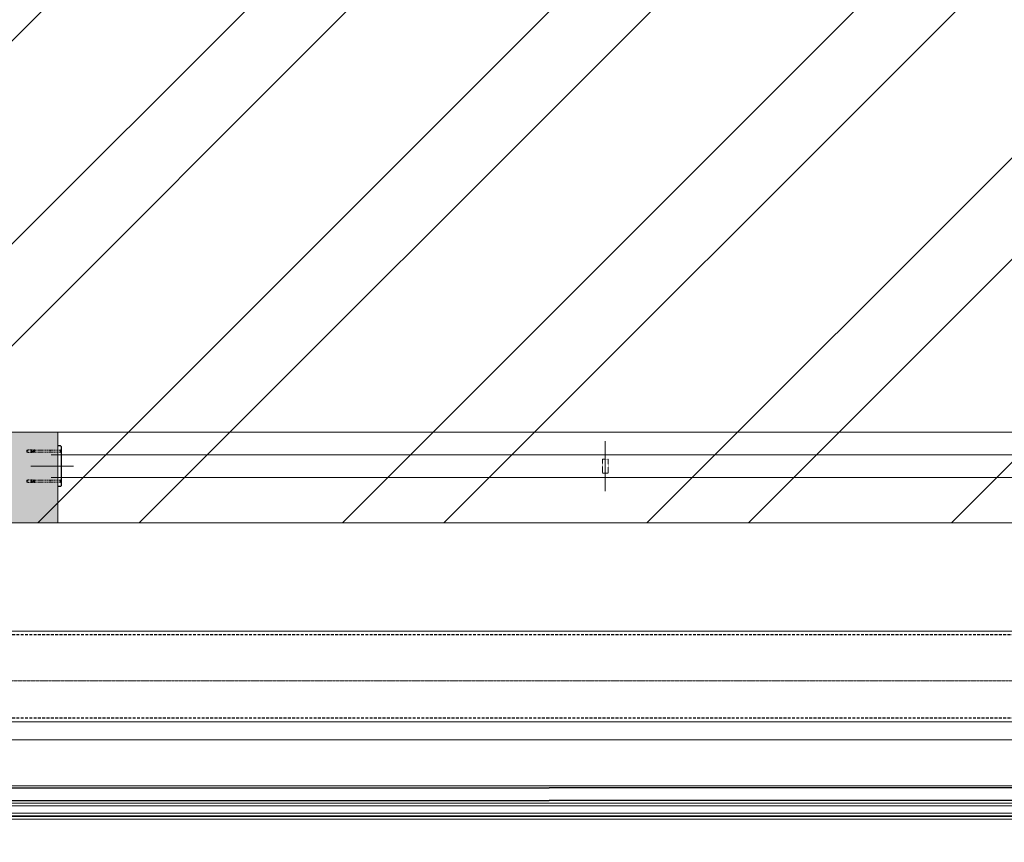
# Model space of a CAD drawing. Header units: inches. Extents: x -647532 to 3008597, y -136987 to 2557681.
# Tile 52 of 153: x 46466 to 48643, y 36206 to 38025. Entities that reach past the tile are written whole.
import ezdxf
from ezdxf import colors
from ezdxf.entities.mleader import LeaderData, LeaderLine
from ezdxf.enums import TextEntityAlignment as Align
from ezdxf.math import Vec2, Vec3

# ---------------------------------------------------------------- set-up
doc = ezdxf.new("R2010")
doc.units = ezdxf.units.IN
doc.header["$MEASUREMENT"] = 0
for name, pattern in [('BIAL-IT1I-KGD-001-IN-DWG-141 LEVEL 2 - OVERALL FIRE EXIT PLAN$0$DASHED2', [0.375, 0.25, -0.125]), ('BIAL-IT1I-KGD-001-IN-DWG-141 LEVEL 2 - OVERALL FIRE EXIT PLAN$0$HIDDEN', [9.525, 6.35, -3.175]), ('CENTER', [2, 1.25, -0.25, 0.25, -0.25]), ('DASHED2', [0.375, 0.25, -0.125])]:
    doc.linetypes.add(name, pattern=pattern)
for name, color, linetype, lineweight in [('ANNO-GRID', 8, 'DASHED2', 5), ('ELE', 8, 'Continuous', 5), ('FURN', 8, 'Continuous', 5), ('FURN-HATCH', 8, 'Continuous', 5), ('HAT', 8, 'Continuous', 5), ('YD-EXISTING WALL', 8, 'Continuous', 5), ('YD-EXTERNAL 1', 8, 'Continuous', 5), ('YD-SHAFT', 8, 'Continuous', 5), ('YD-STAIR', 8, 'Continuous', 5)]:
    doc.layers.add(name, color=color, linetype=linetype, lineweight=lineweight)
doc.layers.add('ARCH', color=8, linetype='Continuous')
doc.styles.add('ARIAL', font='arial.ttf')
doc.styles.get("Standard").update_dxf_attribs({"font": 'arial.ttf'})

# ---------------------------------------------------------------- blocks, each defined once
blk = doc.blocks.new('BIAL-IT1I-KGD-001-IN-DWG-141 LEVEL 2 - OVERALL FIRE EXIT PLAN$0$A$C258E6B3D')
for p, q in [((12725.5, 4808.4), (12725.5, 2476.4)), ((12731.5, 2476.4), (12731.5, 4808.4)), ((12747.5, 4808.4), (12747.5, 2476.4)), ((12753.5, 2476.4), (12753.5, 4808.4)), ((12755, 4808.4), (12755, 2476.4)), ((12761, 2476.4), (12761, 4808.4)), ((12585.5, 4784.9), (12585.5, 2476.4)), ((12687.5, 4784.9), (12687.5, 2476.4)), ((12345.5, 4723.4), (12345.5, 2476.4)), ((12545.5, 2476.4), (12545.5, 4723.4)), ((12345.5, 2476.4), (12345.5, 694.2)), ((12545.5, 494.2), (12545.5, 2476.4)), ((12585.5, 167.9), (12585.5, 2476.4)), ((12687.5, 2476.4), (12687.5, 276)), ((12725.5, 191.3), (12725.5, 2476.4)), ((12731.5, 2476.4), (12731.5, 191.3)), ((12747.5, 172.5), (12747.5, 2476.4)), ((12753.5, 2476.4), (12753.5, 172.5)), ((12755, 172.5), (12755, 2476.4)), ((12761, 2476.4), (12761, 172.5))]:
    blk.add_line(p, q)
at = {"lineweight": -3, "ltscale": 1000}
for p, q in [((12691.5, 4784.4), (12691.5, 2476.4)), ((12719.5, 4784.4), (12719.5, 2476.4)), ((12691.5, 276), (12691.5, 2476.4)), ((12719.5, 244.9), (12719.5, 2476.4))]:
    blk.add_line(p, q, dxfattribs=at)
at = {"linetype": 'BIAL-IT1I-KGD-001-IN-DWG-141 LEVEL 2 - OVERALL FIRE EXIT PLAN$0$HIDDEN', "lineweight": -3}
for p, q in [((12353.5, 4734.4), (12353.5, 2476.4)), ((12537.5, 4734.4), (12537.5, 2476.4)), ((12353.5, 2476.4), (12353.5, 686.2)), ((12537.5, 2476.4), (12537.5, 502.2))]:
    blk.add_line(p, q, dxfattribs=at)
blk = doc.blocks.new('BIAL-IT1I-KGD-001-IN-DWG-141 LEVEL 2 - OVERALL FIRE EXIT PLAN$0$CSK-1')
for p, q in [((0, 12), (6, 6)), ((0, 12), (0, -12)), ((4.4, 4.8), (0, 4.8)), ((4.4, 2.4), (0, 2.4)), ((4.4, 4.8), (4.4, -4.8)), ((4.4, 4.8), (7.2, 0)), ((4.4, -4.8), (7.2, 0)), ((6, 6), (6, -6)), ((4.4, -2.4), (0, -2.4)), ((4.4, -4.8), (0, -4.8)), ((0, -12), (6, -6))]:
    blk.add_line(p, q)
at = {"linetype": 'BIAL-IT1I-KGD-001-IN-DWG-141 LEVEL 2 - OVERALL FIRE EXIT PLAN$0$HIDDEN'}
for p, q in [((147.5, 6), (6, 6)), ((62.6, 6), (62.6, -6)), ((147.5, 5.1), (62.6, 5.1)), ((169.9, 8), (147.5, 6.4)), ((147.5, 6.4), (147.5, -2.4)), ((151, -0.4), (151, 1.7)), ((152.1, -2.3), (152.1, 0)), ((153.3, 4), (155.8, 4)), ((154.4, 2.3), (155, 2.3)), ((157.2, 0.7), (158.4, -3)), ((157.9, 2.5), (159.5, -1.8)), ((164.9, -1.1), (165.1, 1.8)), ((165.8, -2.3), (165.8, 0.1)), ((167.4, 4), (169.9, 4)), ((168, 2.4), (169.9, 2.4)), ((169.9, 4), (169.9, 8)), ((169.9, 6.2), (186.4, 7.8)), ((169.9, -8), (169.9, 2.4)), ((186.4, 7.8), (186.4, -7.8)), ((190.7, 6), (186.4, 6)), ((191.6, 5.1), (186.4, 5.1)), ((191.6, 5.1), (190.7, 6)), ((190.7, -6), (190.7, 6)), ((191.6, -5.1), (191.6, 5.1)), ((147.5, -6), (6, -6)), ((147.5, -5.1), (62.6, -5.1)), ((147.5, -4.6), (149.8, -4.6)), ((147.5, -4.6), (147.5, -6.4)), ((169.9, -8), (147.5, -6.4)), ((160.6, -4.6), (163.5, -4.6)), ((161.7, -3.2), (162.6, -3.2)), ((169.9, -6.2), (186.4, -7.8)), ((191.6, -5.1), (186.4, -5.1)), ((190.7, -6), (186.4, -6)), ((191.6, -5.1), (190.7, -6))]:
    blk.add_line(p, q, dxfattribs=at)
for points in [[(153.3, 4, 0), (153.3, 4, 0), (153.3, 4, 0), (153.2, 4, 0), (153.2, 4, 0), (153.2, 4, 0), (153.1, 4, 0), (153.1, 4, 0), (153.1, 4, 0), (153.1, 4, 0), (153, 4, 0), (153, 4, 0), (153, 4, 0), (153, 4, 0), (152.9, 4, 0), (152.9, 4, 0), (152.9, 3.9, 0), (152.8, 3.9, 0), (152.8, 3.9, 0), (152.8, 3.9, 0), (152.8, 3.9, 0), (152.7, 3.9, 0), (152.7, 3.9, 0), (152.7, 3.9, 0), (152.7, 3.9, 0), (152.6, 3.9, 0), (152.6, 3.9, 0), (152.6, 3.9, 0), (152.5, 3.9, 0), (152.5, 3.9, 0), (152.5, 3.8, 0), (152.5, 3.8, 0), (152.4, 3.8, 0), (152.4, 3.8, 0), (152.4, 3.8, 0), (152.4, 3.8, 0), (152.3, 3.8, 0), (152.3, 3.8, 0), (152.3, 3.8, 0), (152.3, 3.7, 0), (152.2, 3.7, 0), (152.2, 3.7, 0), (152.2, 3.7, 0), (152.2, 3.7, 0), (152.1, 3.7, 0), (152.1, 3.7, 0), (152.1, 3.6, 0), (152.1, 3.6, 0), (152, 3.6, 0), (152, 3.6, 0), (152, 3.6, 0), (152, 3.6, 0), (152, 3.5, 0), (151.9, 3.5, 0), (151.9, 3.5, 0), (151.9, 3.5, 0), (151.9, 3.5, 0), (151.8, 3.5, 0), (151.8, 3.4, 0), (151.8, 3.4, 0), (151.8, 3.4, 0), (151.8, 3.4, 0), (151.7, 3.4, 0), (151.7, 3.3, 0), (151.7, 3.3, 0), (151.7, 3.3, 0), (151.7, 3.3, 0), (151.6, 3.3, 0), (151.6, 3.2, 0), (151.6, 3.2, 0), (151.6, 3.2, 0), (151.6, 3.2, 0), (151.5, 3.2, 0), (151.5, 3.1, 0), (151.5, 3.1, 0), (151.5, 3.1, 0), (151.5, 3.1, 0), (151.5, 3, 0), (151.4, 3, 0), (151.4, 3, 0), (151.4, 3, 0), (151.4, 3, 0), (151.4, 2.9, 0), (151.4, 2.9, 0), (151.4, 2.9, 0), (151.3, 2.9, 0), (151.3, 2.8, 0), (151.3, 2.8, 0), (151.3, 2.8, 0), (151.3, 2.8, 0), (151.3, 2.7, 0), (151.3, 2.7, 0), (151.2, 2.7, 0), (151.2, 2.7, 0), (151.2, 2.6, 0), (151.2, 2.6, 0), (151.2, 2.6, 0), (151.2, 2.6, 0), (151.2, 2.5, 0), (151.2, 2.5, 0), (151.2, 2.5, 0), (151.2, 2.5, 0), (151.1, 2.4, 0), (151.1, 2.4, 0), (151.1, 2.4, 0), (151.1, 2.3, 0), (151.1, 2.3, 0), (151.1, 2.3, 0), (151.1, 2.3, 0), (151.1, 2.2, 0), (151.1, 2.2, 0), (151.1, 2.2, 0), (151.1, 2.2, 0), (151.1, 2.1, 0), (151.1, 2.1, 0), (151.1, 2.1, 0), (151.1, 2, 0), (151, 2, 0), (151, 2, 0), (151, 2, 0), (151, 1.9, 0), (151, 1.9, 0), (151, 1.9, 0), (151, 1.8, 0), (151, 1.8, 0), (151, 1.8, 0), (151, 1.8, 0), (151, 1.7, 0), (151, 1.7, 0)], [(154.4, 2.3, 0), (154.4, 2.3, 0), (154.3, 2.3, 0), (154.3, 2.3, 0), (154.3, 2.3, 0), (154.3, 2.3, 0), (154.2, 2.3, 0), (154.2, 2.3, 0), (154.2, 2.3, 0), (154.1, 2.3, 0), (154.1, 2.3, 0), (154.1, 2.3, 0), (154.1, 2.3, 0), (154, 2.3, 0), (154, 2.3, 0), (154, 2.2, 0), (153.9, 2.2, 0), (153.9, 2.2, 0), (153.9, 2.2, 0), (153.9, 2.2, 0), (153.8, 2.2, 0), (153.8, 2.2, 0), (153.8, 2.2, 0), (153.8, 2.2, 0), (153.7, 2.2, 0), (153.7, 2.2, 0), (153.7, 2.2, 0), (153.6, 2.2, 0), (153.6, 2.2, 0), (153.6, 2.1, 0), (153.6, 2.1, 0), (153.5, 2.1, 0), (153.5, 2.1, 0), (153.5, 2.1, 0), (153.5, 2.1, 0), (153.4, 2.1, 0), (153.4, 2.1, 0), (153.4, 2.1, 0), (153.4, 2, 0), (153.3, 2, 0), (153.3, 2, 0), (153.3, 2, 0), (153.3, 2, 0), (153.2, 2, 0), (153.2, 2, 0), (153.2, 1.9, 0), (153.2, 1.9, 0), (153.1, 1.9, 0), (153.1, 1.9, 0), (153.1, 1.9, 0), (153.1, 1.9, 0), (153.1, 1.9, 0), (153, 1.8, 0), (153, 1.8, 0), (153, 1.8, 0), (153, 1.8, 0), (152.9, 1.8, 0), (152.9, 1.7, 0), (152.9, 1.7, 0), (152.9, 1.7, 0), (152.9, 1.7, 0), (152.8, 1.7, 0), (152.8, 1.7, 0), (152.8, 1.6, 0), (152.8, 1.6, 0), (152.8, 1.6, 0), (152.7, 1.6, 0), (152.7, 1.6, 0), (152.7, 1.5, 0), (152.7, 1.5, 0), (152.7, 1.5, 0), (152.6, 1.5, 0), (152.6, 1.5, 0), (152.6, 1.4, 0), (152.6, 1.4, 0), (152.6, 1.4, 0), (152.6, 1.4, 0), (152.5, 1.3, 0), (152.5, 1.3, 0), (152.5, 1.3, 0), (152.5, 1.3, 0), (152.5, 1.2, 0), (152.5, 1.2, 0), (152.4, 1.2, 0), (152.4, 1.2, 0), (152.4, 1.2, 0), (152.4, 1.1, 0), (152.4, 1.1, 0), (152.4, 1.1, 0), (152.4, 1.1, 0), (152.3, 1, 0), (152.3, 1, 0), (152.3, 1, 0), (152.3, 1, 0), (152.3, 0.9, 0), (152.3, 0.9, 0), (152.3, 0.9, 0), (152.3, 0.8, 0), (152.3, 0.8, 0), (152.2, 0.8, 0), (152.2, 0.8, 0), (152.2, 0.7, 0), (152.2, 0.7, 0), (152.2, 0.7, 0), (152.2, 0.7, 0), (152.2, 0.6, 0), (152.2, 0.6, 0), (152.2, 0.6, 0), (152.2, 0.6, 0), (152.2, 0.5, 0), (152.2, 0.5, 0), (152.2, 0.5, 0), (152.1, 0.4, 0), (152.1, 0.4, 0), (152.1, 0.4, 0), (152.1, 0.4, 0), (152.1, 0.3, 0), (152.1, 0.3, 0), (152.1, 0.3, 0), (152.1, 0.3, 0), (152.1, 0.2, 0), (152.1, 0.2, 0), (152.1, 0.2, 0), (152.1, 0.1, 0), (152.1, 0.1, 0), (152.1, 0.1, 0), (152.1, 0.1, 0), (152.1, 0, 0), (152.1, 0, 0)], [(157.2, 0.7, 0), (157.2, 0.7, 0), (157.2, 0.8, 0), (157.2, 0.8, 0), (157.2, 0.8, 0), (157.2, 0.8, 0), (157.2, 0.8, 0), (157.1, 0.9, 0), (157.1, 0.9, 0), (157.1, 0.9, 0), (157.1, 0.9, 0), (157.1, 1, 0), (157.1, 1, 0), (157.1, 1, 0), (157.1, 1, 0), (157.1, 1, 0), (157.1, 1.1, 0), (157, 1.1, 0), (157, 1.1, 0), (157, 1.1, 0), (157, 1.1, 0), (157, 1.1, 0), (157, 1.2, 0), (157, 1.2, 0), (157, 1.2, 0), (157, 1.2, 0), (156.9, 1.2, 0), (156.9, 1.3, 0), (156.9, 1.3, 0), (156.9, 1.3, 0), (156.9, 1.3, 0), (156.9, 1.3, 0), (156.9, 1.4, 0), (156.9, 1.4, 0), (156.8, 1.4, 0), (156.8, 1.4, 0), (156.8, 1.4, 0), (156.8, 1.4, 0), (156.8, 1.5, 0), (156.8, 1.5, 0), (156.8, 1.5, 0), (156.7, 1.5, 0), (156.7, 1.5, 0), (156.7, 1.5, 0), (156.7, 1.6, 0), (156.7, 1.6, 0), (156.7, 1.6, 0), (156.7, 1.6, 0), (156.6, 1.6, 0), (156.6, 1.6, 0), (156.6, 1.7, 0), (156.6, 1.7, 0), (156.6, 1.7, 0), (156.6, 1.7, 0), (156.5, 1.7, 0), (156.5, 1.7, 0), (156.5, 1.7, 0), (156.5, 1.8, 0), (156.5, 1.8, 0), (156.5, 1.8, 0), (156.4, 1.8, 0), (156.4, 1.8, 0), (156.4, 1.8, 0), (156.4, 1.8, 0), (156.4, 1.9, 0), (156.3, 1.9, 0), (156.3, 1.9, 0), (156.3, 1.9, 0), (156.3, 1.9, 0), (156.3, 1.9, 0), (156.3, 1.9, 0), (156.2, 1.9, 0), (156.2, 2, 0), (156.2, 2, 0), (156.2, 2, 0), (156.2, 2, 0), (156.1, 2, 0), (156.1, 2, 0), (156.1, 2, 0), (156.1, 2, 0), (156.1, 2, 0), (156, 2, 0), (156, 2.1, 0), (156, 2.1, 0), (156, 2.1, 0), (156, 2.1, 0), (155.9, 2.1, 0), (155.9, 2.1, 0), (155.9, 2.1, 0), (155.9, 2.1, 0), (155.9, 2.1, 0), (155.8, 2.1, 0), (155.8, 2.1, 0), (155.8, 2.2, 0), (155.8, 2.2, 0), (155.8, 2.2, 0), (155.7, 2.2, 0), (155.7, 2.2, 0), (155.7, 2.2, 0), (155.7, 2.2, 0), (155.6, 2.2, 0), (155.6, 2.2, 0), (155.6, 2.2, 0), (155.6, 2.2, 0), (155.6, 2.2, 0), (155.5, 2.2, 0), (155.5, 2.2, 0), (155.5, 2.2, 0), (155.5, 2.2, 0), (155.5, 2.2, 0), (155.4, 2.3, 0), (155.4, 2.3, 0), (155.4, 2.3, 0), (155.4, 2.3, 0), (155.3, 2.3, 0), (155.3, 2.3, 0), (155.3, 2.3, 0), (155.3, 2.3, 0), (155.3, 2.3, 0), (155.2, 2.3, 0), (155.2, 2.3, 0), (155.2, 2.3, 0), (155.2, 2.3, 0), (155.1, 2.3, 0), (155.1, 2.3, 0), (155.1, 2.3, 0), (155.1, 2.3, 0), (155.1, 2.3, 0), (155, 2.3, 0)], [(157.9, 2.5, 0), (157.9, 2.5, 0), (157.9, 2.6, 0), (157.9, 2.6, 0), (157.9, 2.6, 0), (157.9, 2.6, 0), (157.9, 2.6, 0), (157.8, 2.7, 0), (157.8, 2.7, 0), (157.8, 2.7, 0), (157.8, 2.7, 0), (157.8, 2.7, 0), (157.8, 2.8, 0), (157.8, 2.8, 0), (157.8, 2.8, 0), (157.8, 2.8, 0), (157.8, 2.8, 0), (157.7, 2.9, 0), (157.7, 2.9, 0), (157.7, 2.9, 0), (157.7, 2.9, 0), (157.7, 2.9, 0), (157.7, 2.9, 0), (157.7, 3, 0), (157.7, 3, 0), (157.7, 3, 0), (157.6, 3, 0), (157.6, 3, 0), (157.6, 3.1, 0), (157.6, 3.1, 0), (157.6, 3.1, 0), (157.6, 3.1, 0), (157.6, 3.1, 0), (157.6, 3.1, 0), (157.5, 3.2, 0), (157.5, 3.2, 0), (157.5, 3.2, 0), (157.5, 3.2, 0), (157.5, 3.2, 0), (157.5, 3.2, 0), (157.5, 3.3, 0), (157.4, 3.3, 0), (157.4, 3.3, 0), (157.4, 3.3, 0), (157.4, 3.3, 0), (157.4, 3.3, 0), (157.4, 3.3, 0), (157.3, 3.4, 0), (157.3, 3.4, 0), (157.3, 3.4, 0), (157.3, 3.4, 0), (157.3, 3.4, 0), (157.3, 3.4, 0), (157.3, 3.4, 0), (157.2, 3.5, 0), (157.2, 3.5, 0), (157.2, 3.5, 0), (157.2, 3.5, 0), (157.2, 3.5, 0), (157.2, 3.5, 0), (157.1, 3.5, 0), (157.1, 3.6, 0), (157.1, 3.6, 0), (157.1, 3.6, 0), (157.1, 3.6, 0), (157, 3.6, 0), (157, 3.6, 0), (157, 3.6, 0), (157, 3.6, 0), (157, 3.7, 0), (157, 3.7, 0), (156.9, 3.7, 0), (156.9, 3.7, 0), (156.9, 3.7, 0), (156.9, 3.7, 0), (156.9, 3.7, 0), (156.8, 3.7, 0), (156.8, 3.7, 0), (156.8, 3.7, 0), (156.8, 3.8, 0), (156.8, 3.8, 0), (156.7, 3.8, 0), (156.7, 3.8, 0), (156.7, 3.8, 0), (156.7, 3.8, 0), (156.7, 3.8, 0), (156.6, 3.8, 0), (156.6, 3.8, 0), (156.6, 3.8, 0), (156.6, 3.8, 0), (156.6, 3.8, 0), (156.5, 3.9, 0), (156.5, 3.9, 0), (156.5, 3.9, 0), (156.5, 3.9, 0), (156.5, 3.9, 0), (156.4, 3.9, 0), (156.4, 3.9, 0), (156.4, 3.9, 0), (156.4, 3.9, 0), (156.4, 3.9, 0), (156.3, 3.9, 0), (156.3, 3.9, 0), (156.3, 3.9, 0), (156.3, 3.9, 0), (156.3, 3.9, 0), (156.2, 3.9, 0), (156.2, 3.9, 0), (156.2, 4, 0), (156.2, 4, 0), (156.2, 4, 0), (156.1, 4, 0), (156.1, 4, 0), (156.1, 4, 0), (156.1, 4, 0), (156, 4, 0), (156, 4, 0), (156, 4, 0), (156, 4, 0), (156, 4, 0), (155.9, 4, 0), (155.9, 4, 0), (155.9, 4, 0), (155.9, 4, 0), (155.9, 4, 0), (155.8, 4, 0), (155.8, 4, 0), (155.8, 4, 0), (155.8, 4, 0)], [(167.4, 4, 0), (167.3, 4, 0), (167.3, 4, 0), (167.3, 4, 0), (167.3, 4, 0), (167.2, 4, 0), (167.2, 4, 0), (167.2, 4, 0), (167.2, 4, 0), (167.1, 4, 0), (167.1, 4, 0), (167.1, 4, 0), (167, 4, 0), (167, 4, 0), (167, 4, 0), (167, 4, 0), (166.9, 4, 0), (166.9, 3.9, 0), (166.9, 3.9, 0), (166.9, 3.9, 0), (166.8, 3.9, 0), (166.8, 3.9, 0), (166.8, 3.9, 0), (166.8, 3.9, 0), (166.7, 3.9, 0), (166.7, 3.9, 0), (166.7, 3.9, 0), (166.6, 3.9, 0), (166.6, 3.9, 0), (166.6, 3.9, 0), (166.6, 3.9, 0), (166.5, 3.8, 0), (166.5, 3.8, 0), (166.5, 3.8, 0), (166.5, 3.8, 0), (166.4, 3.8, 0), (166.4, 3.8, 0), (166.4, 3.8, 0), (166.4, 3.8, 0), (166.3, 3.8, 0), (166.3, 3.7, 0), (166.3, 3.7, 0), (166.3, 3.7, 0), (166.2, 3.7, 0), (166.2, 3.7, 0), (166.2, 3.7, 0), (166.2, 3.7, 0), (166.2, 3.6, 0), (166.1, 3.6, 0), (166.1, 3.6, 0), (166.1, 3.6, 0), (166.1, 3.6, 0), (166, 3.6, 0), (166, 3.6, 0), (166, 3.5, 0), (166, 3.5, 0), (166, 3.5, 0), (165.9, 3.5, 0), (165.9, 3.5, 0), (165.9, 3.5, 0), (165.9, 3.4, 0), (165.9, 3.4, 0), (165.8, 3.4, 0), (165.8, 3.4, 0), (165.8, 3.4, 0), (165.8, 3.3, 0), (165.8, 3.3, 0), (165.7, 3.3, 0), (165.7, 3.3, 0), (165.7, 3.3, 0), (165.7, 3.3, 0), (165.7, 3.2, 0), (165.6, 3.2, 0), (165.6, 3.2, 0), (165.6, 3.2, 0), (165.6, 3.1, 0), (165.6, 3.1, 0), (165.6, 3.1, 0), (165.5, 3.1, 0), (165.5, 3.1, 0), (165.5, 3, 0), (165.5, 3, 0), (165.5, 3, 0), (165.5, 3, 0), (165.4, 3, 0), (165.4, 2.9, 0), (165.4, 2.9, 0), (165.4, 2.9, 0), (165.4, 2.9, 0), (165.4, 2.8, 0), (165.4, 2.8, 0), (165.4, 2.8, 0), (165.3, 2.8, 0), (165.3, 2.7, 0), (165.3, 2.7, 0), (165.3, 2.7, 0), (165.3, 2.7, 0), (165.3, 2.6, 0), (165.3, 2.6, 0), (165.3, 2.6, 0), (165.2, 2.6, 0), (165.2, 2.5, 0), (165.2, 2.5, 0), (165.2, 2.5, 0), (165.2, 2.5, 0), (165.2, 2.4, 0), (165.2, 2.4, 0), (165.2, 2.4, 0), (165.2, 2.4, 0), (165.2, 2.3, 0), (165.2, 2.3, 0), (165.2, 2.3, 0), (165.1, 2.3, 0), (165.1, 2.2, 0), (165.1, 2.2, 0), (165.1, 2.2, 0), (165.1, 2.2, 0), (165.1, 2.1, 0), (165.1, 2.1, 0), (165.1, 2.1, 0), (165.1, 2, 0), (165.1, 2, 0), (165.1, 2, 0), (165.1, 2, 0), (165.1, 1.9, 0), (165.1, 1.9, 0), (165.1, 1.9, 0), (165.1, 1.9, 0), (165.1, 1.8, 0)], [(168, 2.4, 0), (168, 2.4, 0), (168, 2.4, 0), (167.9, 2.4, 0), (167.9, 2.4, 0), (167.9, 2.4, 0), (167.9, 2.4, 0), (167.8, 2.4, 0), (167.8, 2.4, 0), (167.8, 2.3, 0), (167.7, 2.3, 0), (167.7, 2.3, 0), (167.7, 2.3, 0), (167.7, 2.3, 0), (167.6, 2.3, 0), (167.6, 2.3, 0), (167.6, 2.3, 0), (167.6, 2.3, 0), (167.5, 2.3, 0), (167.5, 2.3, 0), (167.5, 2.3, 0), (167.5, 2.3, 0), (167.4, 2.3, 0), (167.4, 2.3, 0), (167.4, 2.3, 0), (167.4, 2.2, 0), (167.3, 2.2, 0), (167.3, 2.2, 0), (167.3, 2.2, 0), (167.2, 2.2, 0), (167.2, 2.2, 0), (167.2, 2.2, 0), (167.2, 2.2, 0), (167.1, 2.2, 0), (167.1, 2.1, 0), (167.1, 2.1, 0), (167.1, 2.1, 0), (167, 2.1, 0), (167, 2.1, 0), (167, 2.1, 0), (167, 2.1, 0), (167, 2.1, 0), (166.9, 2, 0), (166.9, 2, 0), (166.9, 2, 0), (166.9, 2, 0), (166.8, 2, 0), (166.8, 2, 0), (166.8, 2, 0), (166.8, 1.9, 0), (166.7, 1.9, 0), (166.7, 1.9, 0), (166.7, 1.9, 0), (166.7, 1.9, 0), (166.7, 1.9, 0), (166.6, 1.8, 0), (166.6, 1.8, 0), (166.6, 1.8, 0), (166.6, 1.8, 0), (166.6, 1.8, 0), (166.5, 1.7, 0), (166.5, 1.7, 0), (166.5, 1.7, 0), (166.5, 1.7, 0), (166.5, 1.7, 0), (166.4, 1.7, 0), (166.4, 1.6, 0), (166.4, 1.6, 0), (166.4, 1.6, 0), (166.4, 1.6, 0), (166.4, 1.5, 0), (166.3, 1.5, 0), (166.3, 1.5, 0), (166.3, 1.5, 0), (166.3, 1.5, 0), (166.3, 1.4, 0), (166.2, 1.4, 0), (166.2, 1.4, 0), (166.2, 1.4, 0), (166.2, 1.4, 0), (166.2, 1.3, 0), (166.2, 1.3, 0), (166.2, 1.3, 0), (166.1, 1.3, 0), (166.1, 1.2, 0), (166.1, 1.2, 0), (166.1, 1.2, 0), (166.1, 1.2, 0), (166.1, 1.1, 0), (166.1, 1.1, 0), (166.1, 1.1, 0), (166, 1.1, 0), (166, 1, 0), (166, 1, 0), (166, 1, 0), (166, 1, 0), (166, 0.9, 0), (166, 0.9, 0), (166, 0.9, 0), (166, 0.9, 0), (165.9, 0.8, 0), (165.9, 0.8, 0), (165.9, 0.8, 0), (165.9, 0.8, 0), (165.9, 0.7, 0), (165.9, 0.7, 0), (165.9, 0.7, 0), (165.9, 0.7, 0), (165.9, 0.6, 0), (165.9, 0.6, 0), (165.9, 0.6, 0), (165.9, 0.5, 0), (165.9, 0.5, 0), (165.9, 0.5, 0), (165.9, 0.5, 0), (165.8, 0.4, 0), (165.8, 0.4, 0), (165.8, 0.4, 0), (165.8, 0.4, 0), (165.8, 0.3, 0), (165.8, 0.3, 0), (165.8, 0.3, 0), (165.8, 0.2, 0), (165.8, 0.2, 0), (165.8, 0.2, 0), (165.8, 0.2, 0), (165.8, 0.1, 0), (165.8, 0.1, 0), (165.8, 0.1, 0)], [(147.5, -2.4, 0), (147.6, -2.4, 0), (147.6, -2.4, 0), (147.6, -2.4, 0), (147.7, -2.5, 0), (147.7, -2.5, 0), (147.7, -2.5, 0), (147.8, -2.5, 0), (147.8, -2.5, 0), (147.8, -2.5, 0), (147.9, -2.6, 0), (147.9, -2.6, 0), (147.9, -2.6, 0), (148, -2.6, 0), (148, -2.6, 0), (148, -2.6, 0), (148.1, -2.6, 0), (148.1, -2.6, 0), (148.2, -2.7, 0), (148.2, -2.7, 0), (148.2, -2.7, 0), (148.3, -2.7, 0), (148.3, -2.7, 0), (148.3, -2.7, 0), (148.4, -2.7, 0), (148.4, -2.7, 0), (148.5, -2.7, 0), (148.5, -2.7, 0), (148.5, -2.7, 0), (148.6, -2.7, 0), (148.6, -2.7, 0), (148.6, -2.7, 0), (148.7, -2.7, 0), (148.7, -2.7, 0), (148.8, -2.7, 0), (148.8, -2.7, 0), (148.8, -2.7, 0), (148.9, -2.7, 0), (148.9, -2.7, 0), (148.9, -2.7, 0), (149, -2.7, 0), (149, -2.7, 0), (149.1, -2.7, 0), (149.1, -2.7, 0), (149.1, -2.7, 0), (149.2, -2.7, 0), (149.2, -2.7, 0), (149.2, -2.7, 0), (149.3, -2.7, 0), (149.3, -2.7, 0), (149.4, -2.6, 0), (149.4, -2.6, 0), (149.4, -2.6, 0), (149.5, -2.6, 0), (149.5, -2.6, 0), (149.5, -2.6, 0), (149.6, -2.6, 0), (149.6, -2.6, 0), (149.6, -2.5, 0), (149.7, -2.5, 0), (149.7, -2.5, 0), (149.8, -2.5, 0), (149.8, -2.5, 0), (149.8, -2.5, 0), (149.9, -2.4, 0), (149.9, -2.4, 0), (149.9, -2.4, 0), (149.9, -2.4, 0), (150, -2.4, 0), (150, -2.3, 0), (150, -2.3, 0), (150.1, -2.3, 0), (150.1, -2.3, 0), (150.1, -2.3, 0), (150.2, -2.2, 0), (150.2, -2.2, 0), (150.2, -2.2, 0), (150.3, -2.2, 0), (150.3, -2.1, 0), (150.3, -2.1, 0), (150.3, -2.1, 0), (150.4, -2.1, 0), (150.4, -2, 0), (150.4, -2, 0), (150.4, -2, 0), (150.5, -1.9, 0), (150.5, -1.9, 0), (150.5, -1.9, 0), (150.5, -1.9, 0), (150.6, -1.8, 0), (150.6, -1.8, 0), (150.6, -1.8, 0), (150.6, -1.7, 0), (150.7, -1.7, 0), (150.7, -1.7, 0), (150.7, -1.6, 0), (150.7, -1.6, 0), (150.7, -1.6, 0), (150.8, -1.5, 0), (150.8, -1.5, 0), (150.8, -1.5, 0), (150.8, -1.4, 0), (150.8, -1.4, 0), (150.8, -1.4, 0), (150.8, -1.3, 0), (150.9, -1.3, 0), (150.9, -1.3, 0), (150.9, -1.2, 0), (150.9, -1.2, 0), (150.9, -1.2, 0), (150.9, -1.1, 0), (150.9, -1.1, 0), (150.9, -1, 0), (151, -1, 0), (151, -1, 0), (151, -0.9, 0), (151, -0.9, 0), (151, -0.9, 0), (151, -0.8, 0), (151, -0.8, 0), (151, -0.7, 0), (151, -0.7, 0), (151, -0.7, 0), (151, -0.6, 0), (151, -0.6, 0), (151, -0.6, 0), (151, -0.5, 0), (151, -0.5, 0), (151, -0.4, 0)], [(149.8, -4.6, 0), (149.8, -4.6, 0), (149.9, -4.6, 0), (149.9, -4.6, 0), (149.9, -4.6, 0), (150, -4.6, 0), (150, -4.6, 0), (150, -4.6, 0), (150, -4.6, 0), (150.1, -4.6, 0), (150.1, -4.6, 0), (150.1, -4.6, 0), (150.2, -4.5, 0), (150.2, -4.5, 0), (150.2, -4.5, 0), (150.2, -4.5, 0), (150.3, -4.5, 0), (150.3, -4.5, 0), (150.3, -4.5, 0), (150.3, -4.5, 0), (150.4, -4.5, 0), (150.4, -4.5, 0), (150.4, -4.5, 0), (150.5, -4.5, 0), (150.5, -4.5, 0), (150.5, -4.5, 0), (150.5, -4.5, 0), (150.6, -4.4, 0), (150.6, -4.4, 0), (150.6, -4.4, 0), (150.6, -4.4, 0), (150.7, -4.4, 0), (150.7, -4.4, 0), (150.7, -4.4, 0), (150.7, -4.4, 0), (150.8, -4.4, 0), (150.8, -4.4, 0), (150.8, -4.3, 0), (150.8, -4.3, 0), (150.9, -4.3, 0), (150.9, -4.3, 0), (150.9, -4.3, 0), (150.9, -4.3, 0), (151, -4.3, 0), (151, -4.2, 0), (151, -4.2, 0), (151, -4.2, 0), (151.1, -4.2, 0), (151.1, -4.2, 0), (151.1, -4.2, 0), (151.1, -4.2, 0), (151.2, -4.1, 0), (151.2, -4.1, 0), (151.2, -4.1, 0), (151.2, -4.1, 0), (151.2, -4.1, 0), (151.3, -4.1, 0), (151.3, -4, 0), (151.3, -4, 0), (151.3, -4, 0), (151.4, -4, 0), (151.4, -4, 0), (151.4, -3.9, 0), (151.4, -3.9, 0), (151.4, -3.9, 0), (151.5, -3.9, 0), (151.5, -3.9, 0), (151.5, -3.8, 0), (151.5, -3.8, 0), (151.5, -3.8, 0), (151.6, -3.8, 0), (151.6, -3.8, 0), (151.6, -3.7, 0), (151.6, -3.7, 0), (151.6, -3.7, 0), (151.6, -3.7, 0), (151.7, -3.6, 0), (151.7, -3.6, 0), (151.7, -3.6, 0), (151.7, -3.6, 0), (151.7, -3.6, 0), (151.7, -3.5, 0), (151.8, -3.5, 0), (151.8, -3.5, 0), (151.8, -3.5, 0), (151.8, -3.4, 0), (151.8, -3.4, 0), (151.8, -3.4, 0), (151.8, -3.4, 0), (151.8, -3.3, 0), (151.9, -3.3, 0), (151.9, -3.3, 0), (151.9, -3.3, 0), (151.9, -3.2, 0), (151.9, -3.2, 0), (151.9, -3.2, 0), (151.9, -3.2, 0), (151.9, -3.1, 0), (152, -3.1, 0), (152, -3.1, 0), (152, -3.1, 0), (152, -3, 0), (152, -3, 0), (152, -3, 0), (152, -2.9, 0), (152, -2.9, 0), (152, -2.9, 0), (152, -2.9, 0), (152, -2.8, 0), (152, -2.8, 0), (152.1, -2.8, 0), (152.1, -2.8, 0), (152.1, -2.7, 0), (152.1, -2.7, 0), (152.1, -2.7, 0), (152.1, -2.6, 0), (152.1, -2.6, 0), (152.1, -2.6, 0), (152.1, -2.6, 0), (152.1, -2.5, 0), (152.1, -2.5, 0), (152.1, -2.5, 0), (152.1, -2.5, 0), (152.1, -2.4, 0), (152.1, -2.4, 0), (152.1, -2.4, 0), (152.1, -2.3, 0), (152.1, -2.3, 0), (152.1, -2.3, 0)], [(158.4, -3, 0), (158.4, -3, 0), (158.5, -3.1, 0), (158.5, -3.1, 0), (158.5, -3.1, 0), (158.5, -3.1, 0), (158.5, -3.1, 0), (158.5, -3.2, 0), (158.5, -3.2, 0), (158.5, -3.2, 0), (158.5, -3.2, 0), (158.5, -3.2, 0), (158.5, -3.3, 0), (158.6, -3.3, 0), (158.6, -3.3, 0), (158.6, -3.3, 0), (158.6, -3.3, 0), (158.6, -3.4, 0), (158.6, -3.4, 0), (158.6, -3.4, 0), (158.6, -3.4, 0), (158.6, -3.4, 0), (158.6, -3.5, 0), (158.7, -3.5, 0), (158.7, -3.5, 0), (158.7, -3.5, 0), (158.7, -3.5, 0), (158.7, -3.5, 0), (158.7, -3.6, 0), (158.7, -3.6, 0), (158.7, -3.6, 0), (158.8, -3.6, 0), (158.8, -3.6, 0), (158.8, -3.7, 0), (158.8, -3.7, 0), (158.8, -3.7, 0), (158.8, -3.7, 0), (158.8, -3.7, 0), (158.9, -3.7, 0), (158.9, -3.8, 0), (158.9, -3.8, 0), (158.9, -3.8, 0), (158.9, -3.8, 0), (158.9, -3.8, 0), (158.9, -3.8, 0), (159, -3.9, 0), (159, -3.9, 0), (159, -3.9, 0), (159, -3.9, 0), (159, -3.9, 0), (159, -3.9, 0), (159.1, -4, 0), (159.1, -4, 0), (159.1, -4, 0), (159.1, -4, 0), (159.1, -4, 0), (159.1, -4, 0), (159.2, -4, 0), (159.2, -4.1, 0), (159.2, -4.1, 0), (159.2, -4.1, 0), (159.2, -4.1, 0), (159.2, -4.1, 0), (159.3, -4.1, 0), (159.3, -4.1, 0), (159.3, -4.2, 0), (159.3, -4.2, 0), (159.3, -4.2, 0), (159.3, -4.2, 0), (159.4, -4.2, 0), (159.4, -4.2, 0), (159.4, -4.2, 0), (159.4, -4.2, 0), (159.4, -4.3, 0), (159.5, -4.3, 0), (159.5, -4.3, 0), (159.5, -4.3, 0), (159.5, -4.3, 0), (159.5, -4.3, 0), (159.6, -4.3, 0), (159.6, -4.3, 0), (159.6, -4.3, 0), (159.6, -4.3, 0), (159.6, -4.4, 0), (159.7, -4.4, 0), (159.7, -4.4, 0), (159.7, -4.4, 0), (159.7, -4.4, 0), (159.7, -4.4, 0), (159.8, -4.4, 0), (159.8, -4.4, 0), (159.8, -4.4, 0), (159.8, -4.4, 0), (159.8, -4.4, 0), (159.9, -4.4, 0), (159.9, -4.5, 0), (159.9, -4.5, 0), (159.9, -4.5, 0), (160, -4.5, 0), (160, -4.5, 0), (160, -4.5, 0), (160, -4.5, 0), (160, -4.5, 0), (160.1, -4.5, 0), (160.1, -4.5, 0), (160.1, -4.5, 0), (160.1, -4.5, 0), (160.1, -4.5, 0), (160.2, -4.5, 0), (160.2, -4.5, 0), (160.2, -4.5, 0), (160.2, -4.5, 0), (160.3, -4.5, 0), (160.3, -4.5, 0), (160.3, -4.6, 0), (160.3, -4.6, 0), (160.3, -4.6, 0), (160.4, -4.6, 0), (160.4, -4.6, 0), (160.4, -4.6, 0), (160.4, -4.6, 0), (160.5, -4.6, 0), (160.5, -4.6, 0), (160.5, -4.6, 0), (160.5, -4.6, 0), (160.5, -4.6, 0), (160.6, -4.6, 0), (160.6, -4.6, 0), (160.6, -4.6, 0)], [(159.5, -1.8, 0), (159.5, -1.8, 0), (159.5, -1.8, 0), (159.6, -1.8, 0), (159.6, -1.8, 0), (159.6, -1.9, 0), (159.6, -1.9, 0), (159.6, -1.9, 0), (159.6, -1.9, 0), (159.6, -1.9, 0), (159.6, -1.9, 0), (159.6, -2, 0), (159.6, -2, 0), (159.6, -2, 0), (159.7, -2, 0), (159.7, -2, 0), (159.7, -2.1, 0), (159.7, -2.1, 0), (159.7, -2.1, 0), (159.7, -2.1, 0), (159.7, -2.1, 0), (159.7, -2.2, 0), (159.7, -2.2, 0), (159.8, -2.2, 0), (159.8, -2.2, 0), (159.8, -2.2, 0), (159.8, -2.2, 0), (159.8, -2.3, 0), (159.8, -2.3, 0), (159.8, -2.3, 0), (159.8, -2.3, 0), (159.9, -2.3, 0), (159.9, -2.3, 0), (159.9, -2.4, 0), (159.9, -2.4, 0), (159.9, -2.4, 0), (159.9, -2.4, 0), (159.9, -2.4, 0), (160, -2.4, 0), (160, -2.5, 0), (160, -2.5, 0), (160, -2.5, 0), (160, -2.5, 0), (160, -2.5, 0), (160, -2.5, 0), (160.1, -2.6, 0), (160.1, -2.6, 0), (160.1, -2.6, 0), (160.1, -2.6, 0), (160.1, -2.6, 0), (160.1, -2.6, 0), (160.2, -2.6, 0), (160.2, -2.7, 0), (160.2, -2.7, 0), (160.2, -2.7, 0), (160.2, -2.7, 0), (160.2, -2.7, 0), (160.3, -2.7, 0), (160.3, -2.7, 0), (160.3, -2.8, 0), (160.3, -2.8, 0), (160.3, -2.8, 0), (160.3, -2.8, 0), (160.4, -2.8, 0), (160.4, -2.8, 0), (160.4, -2.8, 0), (160.4, -2.8, 0), (160.4, -2.9, 0), (160.4, -2.9, 0), (160.5, -2.9, 0), (160.5, -2.9, 0), (160.5, -2.9, 0), (160.5, -2.9, 0), (160.5, -2.9, 0), (160.6, -2.9, 0), (160.6, -2.9, 0), (160.6, -3, 0), (160.6, -3, 0), (160.6, -3, 0), (160.7, -3, 0), (160.7, -3, 0), (160.7, -3, 0), (160.7, -3, 0), (160.7, -3, 0), (160.7, -3, 0), (160.8, -3, 0), (160.8, -3, 0), (160.8, -3.1, 0), (160.8, -3.1, 0), (160.8, -3.1, 0), (160.9, -3.1, 0), (160.9, -3.1, 0), (160.9, -3.1, 0), (160.9, -3.1, 0), (160.9, -3.1, 0), (161, -3.1, 0), (161, -3.1, 0), (161, -3.1, 0), (161, -3.1, 0), (161.1, -3.1, 0), (161.1, -3.1, 0), (161.1, -3.1, 0), (161.1, -3.2, 0), (161.1, -3.2, 0), (161.2, -3.2, 0), (161.2, -3.2, 0), (161.2, -3.2, 0), (161.2, -3.2, 0), (161.2, -3.2, 0), (161.3, -3.2, 0), (161.3, -3.2, 0), (161.3, -3.2, 0), (161.3, -3.2, 0), (161.3, -3.2, 0), (161.4, -3.2, 0), (161.4, -3.2, 0), (161.4, -3.2, 0), (161.4, -3.2, 0), (161.5, -3.2, 0), (161.5, -3.2, 0), (161.5, -3.2, 0), (161.5, -3.2, 0), (161.5, -3.2, 0), (161.6, -3.2, 0), (161.6, -3.2, 0), (161.6, -3.2, 0), (161.6, -3.2, 0), (161.6, -3.2, 0), (161.7, -3.2, 0)], [(162.6, -3.2, 0), (162.7, -3.2, 0), (162.7, -3.2, 0), (162.7, -3.2, 0), (162.8, -3.2, 0), (162.8, -3.2, 0), (162.8, -3.2, 0), (162.8, -3.2, 0), (162.9, -3.2, 0), (162.9, -3.2, 0), (162.9, -3.2, 0), (162.9, -3.2, 0), (163, -3.2, 0), (163, -3.2, 0), (163, -3.2, 0), (163.1, -3.2, 0), (163.1, -3.2, 0), (163.1, -3.2, 0), (163.1, -3.2, 0), (163.2, -3.2, 0), (163.2, -3.2, 0), (163.2, -3.2, 0), (163.2, -3.1, 0), (163.3, -3.1, 0), (163.3, -3.1, 0), (163.3, -3.1, 0), (163.3, -3.1, 0), (163.4, -3.1, 0), (163.4, -3.1, 0), (163.4, -3.1, 0), (163.4, -3.1, 0), (163.5, -3.1, 0), (163.5, -3.1, 0), (163.5, -3, 0), (163.5, -3, 0), (163.6, -3, 0), (163.6, -3, 0), (163.6, -3, 0), (163.6, -3, 0), (163.7, -3, 0), (163.7, -3, 0), (163.7, -3, 0), (163.7, -2.9, 0), (163.8, -2.9, 0), (163.8, -2.9, 0), (163.8, -2.9, 0), (163.8, -2.9, 0), (163.9, -2.9, 0), (163.9, -2.9, 0), (163.9, -2.8, 0), (163.9, -2.8, 0), (163.9, -2.8, 0), (164, -2.8, 0), (164, -2.8, 0), (164, -2.8, 0), (164, -2.8, 0), (164.1, -2.7, 0), (164.1, -2.7, 0), (164.1, -2.7, 0), (164.1, -2.7, 0), (164.1, -2.7, 0), (164.2, -2.6, 0), (164.2, -2.6, 0), (164.2, -2.6, 0), (164.2, -2.6, 0), (164.2, -2.6, 0), (164.3, -2.6, 0), (164.3, -2.5, 0), (164.3, -2.5, 0), (164.3, -2.5, 0), (164.3, -2.5, 0), (164.4, -2.5, 0), (164.4, -2.4, 0), (164.4, -2.4, 0), (164.4, -2.4, 0), (164.4, -2.4, 0), (164.4, -2.4, 0), (164.5, -2.3, 0), (164.5, -2.3, 0), (164.5, -2.3, 0), (164.5, -2.3, 0), (164.5, -2.2, 0), (164.5, -2.2, 0), (164.6, -2.2, 0), (164.6, -2.2, 0), (164.6, -2.2, 0), (164.6, -2.1, 0), (164.6, -2.1, 0), (164.6, -2.1, 0), (164.6, -2.1, 0), (164.7, -2, 0), (164.7, -2, 0), (164.7, -2, 0), (164.7, -2, 0), (164.7, -1.9, 0), (164.7, -1.9, 0), (164.7, -1.9, 0), (164.7, -1.9, 0), (164.7, -1.8, 0), (164.8, -1.8, 0), (164.8, -1.8, 0), (164.8, -1.8, 0), (164.8, -1.7, 0), (164.8, -1.7, 0), (164.8, -1.7, 0), (164.8, -1.7, 0), (164.8, -1.6, 0), (164.8, -1.6, 0), (164.8, -1.6, 0), (164.8, -1.6, 0), (164.9, -1.5, 0), (164.9, -1.5, 0), (164.9, -1.5, 0), (164.9, -1.5, 0), (164.9, -1.4, 0), (164.9, -1.4, 0), (164.9, -1.4, 0), (164.9, -1.4, 0), (164.9, -1.3, 0), (164.9, -1.3, 0), (164.9, -1.3, 0), (164.9, -1.2, 0), (164.9, -1.2, 0), (164.9, -1.2, 0), (164.9, -1.2, 0), (164.9, -1.1, 0), (164.9, -1.1, 0), (164.9, -1.1, 0), (164.9, -1.1, 0)], [(163.5, -4.6, 0), (163.6, -4.6, 0), (163.6, -4.6, 0), (163.6, -4.6, 0), (163.6, -4.6, 0), (163.7, -4.6, 0), (163.7, -4.6, 0), (163.7, -4.6, 0), (163.8, -4.6, 0), (163.8, -4.6, 0), (163.8, -4.6, 0), (163.8, -4.6, 0), (163.9, -4.5, 0), (163.9, -4.5, 0), (163.9, -4.5, 0), (164, -4.5, 0), (164, -4.5, 0), (164, -4.5, 0), (164, -4.5, 0), (164.1, -4.5, 0), (164.1, -4.5, 0), (164.1, -4.5, 0), (164.1, -4.5, 0), (164.2, -4.5, 0), (164.2, -4.5, 0), (164.2, -4.5, 0), (164.3, -4.5, 0), (164.3, -4.4, 0), (164.3, -4.4, 0), (164.3, -4.4, 0), (164.4, -4.4, 0), (164.4, -4.4, 0), (164.4, -4.4, 0), (164.4, -4.4, 0), (164.5, -4.4, 0), (164.5, -4.4, 0), (164.5, -4.4, 0), (164.5, -4.3, 0), (164.6, -4.3, 0), (164.6, -4.3, 0), (164.6, -4.3, 0), (164.6, -4.3, 0), (164.7, -4.3, 0), (164.7, -4.3, 0), (164.7, -4.2, 0), (164.7, -4.2, 0), (164.8, -4.2, 0), (164.8, -4.2, 0), (164.8, -4.2, 0), (164.8, -4.2, 0), (164.9, -4.2, 0), (164.9, -4.1, 0), (164.9, -4.1, 0), (164.9, -4.1, 0), (164.9, -4.1, 0), (165, -4.1, 0), (165, -4.1, 0), (165, -4, 0), (165, -4, 0), (165, -4, 0), (165.1, -4, 0), (165.1, -4, 0), (165.1, -3.9, 0), (165.1, -3.9, 0), (165.2, -3.9, 0), (165.2, -3.9, 0), (165.2, -3.9, 0), (165.2, -3.8, 0), (165.2, -3.8, 0), (165.2, -3.8, 0), (165.3, -3.8, 0), (165.3, -3.8, 0), (165.3, -3.7, 0), (165.3, -3.7, 0), (165.3, -3.7, 0), (165.4, -3.7, 0), (165.4, -3.6, 0), (165.4, -3.6, 0), (165.4, -3.6, 0), (165.4, -3.6, 0), (165.4, -3.6, 0), (165.5, -3.5, 0), (165.5, -3.5, 0), (165.5, -3.5, 0), (165.5, -3.5, 0), (165.5, -3.4, 0), (165.5, -3.4, 0), (165.5, -3.4, 0), (165.6, -3.4, 0), (165.6, -3.3, 0), (165.6, -3.3, 0), (165.6, -3.3, 0), (165.6, -3.3, 0), (165.6, -3.2, 0), (165.6, -3.2, 0), (165.6, -3.2, 0), (165.6, -3.2, 0), (165.7, -3.1, 0), (165.7, -3.1, 0), (165.7, -3.1, 0), (165.7, -3.1, 0), (165.7, -3, 0), (165.7, -3, 0), (165.7, -3, 0), (165.7, -2.9, 0), (165.7, -2.9, 0), (165.7, -2.9, 0), (165.7, -2.9, 0), (165.8, -2.8, 0), (165.8, -2.8, 0), (165.8, -2.8, 0), (165.8, -2.8, 0), (165.8, -2.7, 0), (165.8, -2.7, 0), (165.8, -2.7, 0), (165.8, -2.6, 0), (165.8, -2.6, 0), (165.8, -2.6, 0), (165.8, -2.6, 0), (165.8, -2.5, 0), (165.8, -2.5, 0), (165.8, -2.5, 0), (165.8, -2.5, 0), (165.8, -2.4, 0), (165.8, -2.4, 0), (165.8, -2.4, 0), (165.8, -2.3, 0), (165.8, -2.3, 0), (165.8, -2.3, 0)]]:
    blk.add_polyline3d(points, dxfattribs=at)
blk = doc.blocks.new('BIAL-IT1I-KGD-001-IN-DWG-141 LEVEL 2 - OVERALL FIRE EXIT PLAN$0$A$C057E12B41')
blk.add_line((45, 61.1), (45, 155.6))
at = {"color": 0, "lineweight": 30}
for p, q in [((0, 90), (0, 96)), ((2, 88), (0, 90)), ((2, 88), (88, 88)), ((88, 88), (90, 90)), ((90, 90), (90, 96))]:
    blk.add_line(p, q, dxfattribs=at)
at = {"color": 0, "lineweight": 30, "xscale": -0.4000000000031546, "yscale": 0.4000000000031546, "zscale": 0.4000000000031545, "rotation": 270}
for p in [(11.9, 88), (78.4, 88)]:
    blk.add_blockref('BIAL-IT1I-KGD-001-IN-DWG-141 LEVEL 2 - OVERALL FIRE EXIT PLAN$0$CSK-1', p, dxfattribs=at)
blk = doc.blocks.new('BIAL-IT1I-KGD-001-IN-DWG-141 LEVEL 2 - OVERALL FIRE EXIT PLAN$0$A$C19CB2E3B1')
blk.add_line((-224.5, 144.7), (-224.5, 255.5))
at = {"linetype": 'BIAL-IT1I-KGD-001-IN-DWG-141 LEVEL 2 - OVERALL FIRE EXIT PLAN$0$DASHED2'}
blk.add_lwpolyline([(-230.5, 184.9), (-218.5, 184.9), (-218.5, 215.5), (-230.5, 215.5), (-230.5, 184.9)], dxfattribs=at)
blk = doc.blocks.new('_TagSlot')
at = {"color": 0, "linetype": 'ByBlock', "lineweight": -2, "transparency": 16777216}
for p, q in [((-4, 4), (4, 4)), ((-4, -4), (4, -4))]:
    blk.add_line(p, q, dxfattribs=at)
for centre, start, end in [((-4, 0), 90, 270), ((4, 0), 270, 90)]:
    blk.add_arc(centre, 4, start, end, dxfattribs=at)
at = {"layer": 'FURN', "color": 0, "transparency": 16777216, "style": 'ARIAL'}
blk.add_attdef('M-01', text='', height=2.5, dxfattribs=at).set_placement((0, -1.5), align=Align.CENTER)
blk = doc.blocks.new('_DotSmall')
at = {"color": 0, "linetype": 'ByBlock', "const_width": 0.5}
blk.add_lwpolyline([(-0.0625, 0, 1), (0.0625, 0, 1)], format="xyb", close=True, dxfattribs=at)
blk = doc.blocks.new('ARCH')
at = {"layer": 'HAT'}
h = blk.add_hatch(dxfattribs=at)
h.set_pattern_fill('ANSI32', color=256, scale=50)
h.set_pattern_definition([(45, (69379.3, 12639.06), (-336.7596, 336.7596), []), (45, (69603.8, 12639.06), (-336.7596, 336.7596), [])])
h.paths.add_polyline_path([(45950.606, 48212.125), (50819.94, 48212.125), (50819.94, 36912.363), (45950.606, 36912.363)])
at = {"layer": 'YD-EXISTING WALL'}
h = blk.add_hatch(color=256, dxfattribs=at)
h.dxf.hatch_style = 1
h.paths.add_polyline_path([(46150.606, 37512.363), (45950.606, 37512.363), (45950.606, 36912.363), (46550.606, 36912.363), (46550.606, 37112.363), (46150.606, 37112.363)])
at = {"layer": 'ANNO-GRID', "linetype": 'CENTER', "ltscale": 2}
blk.add_lwpolyline([(44334.09, 36562.363), (158043.141, 36562.363)], dxfattribs=at)
at = {"layer": 'ELE'}
blk.add_line((46535.606, 37062.363), (50220.177, 37062.363), dxfattribs=at)
at = {"layer": 'YD-EXISTING WALL', "linetype": 'Continuous', "ltscale": 0.25}
blk.add_line((45950.606, 36912.363), (53605.606, 36912.363), dxfattribs=at)
at = {"layer": 'YD-EXISTING WALL'}
for points in [[(45950.606, 45576.231), (45950.606, 36912.363), (50820.177, 36912.363)], [(50620.177, 37112.363), (46150.606, 37112.363), (46150.606, 37512.363), (45950.606, 37512.363)], [(46550.606, 36912.363), (46550.606, 37112.363)]]:
    blk.add_lwpolyline(points, dxfattribs=at)
at = {"layer": 'YD-SHAFT', "linetype": 'Continuous', "ltscale": 0.25}
blk.add_line((45950.606, 36912.363), (53605.606, 36912.363), dxfattribs=at)
at = {"layer": 'YD-STAIR'}
blk.add_lwpolyline([(46535.606, 37012.363), (50212.177, 37012.363)], dxfattribs=at)
at = {"layer": 'YD-EXTERNAL 1', "rotation": 269.9999999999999}
blk.add_blockref('BIAL-IT1I-KGD-001-IN-DWG-141 LEVEL 2 - OVERALL FIRE EXIT PLAN$0$A$C258E6B3D', (45160.642, 49017.883), dxfattribs=at)
at = {"layer": 'YD-STAIR', "rotation": 89.99999999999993}
blk.add_blockref('BIAL-IT1I-KGD-001-IN-DWG-141 LEVEL 2 - OVERALL FIRE EXIT PLAN$0$A$C057E12B41', (46646.606, 36992.363), dxfattribs=at)
at = {"layer": 'YD-STAIR', "xscale": 1.001534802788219, "yscale": 1.001534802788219, "zscale": 1.001534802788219}
blk.add_blockref('BIAL-IT1I-KGD-001-IN-DWG-141 LEVEL 2 - OVERALL FIRE EXIT PLAN$0$A$C19CB2E3B1', (47985.984, 36836.929), dxfattribs=at)
at = {"layer": 'FURN-HATCH', "linetype": 'Continuous'}
ml = blk.add_multileader_block('Standard', dxfattribs=at)
ml.set_content('_TagSlot', color=256, scale=-11.71875)
ml.set_attribute('M-01', 'VNR1', width=0)
ml.set_leader_properties(color=256, linetype='ByLayer', lineweight=-1)
ml.set_arrow_properties(name='DOTSMALL')
ml.build(insert=Vec2(0, 0))
ml.multileader.update_dxf_attribs({"dogleg_length": 115.809, "arrow_head_size": 28.235})
ctx = ml.context
ctx.base_point, ctx.char_height, ctx.arrow_head_size, ctx.landing_gap_size, ctx.plane_origin = Vec3(101476.346, 52296.962), 200, 28.235, 4, Vec3(100757.024, 52076.672)
notes = []
notes.append((ctx, [(0, (0, 0, 0), (0, 0), (1, 0), 1, [])]))
ctx.block.insert, ctx.block.rotation, ctx.block.scale = Vec3(101570.096, 52296.962), 3.14159265, Vec3(-11.71875, 11.71875, 11.71875)
ml = blk.add_multileader_block('Standard', dxfattribs=at)
ml.set_content('_TagSlot', color=256, scale=-11.71875)
ml.set_attribute('M-01', 'VNR1', width=0)
ml.set_leader_properties(color=256, linetype='ByLayer', lineweight=-1)
ml.set_arrow_properties(name='DOTSMALL')
ml.build(insert=Vec2(0, 0))
ml.multileader.update_dxf_attribs({"dogleg_length": 115.809, "arrow_head_size": 28.235})
ctx = ml.context
ctx.base_point, ctx.char_height, ctx.arrow_head_size, ctx.landing_gap_size, ctx.plane_origin = Vec3(97954.669, 52254.917), 200, 28.235, 4, Vec3(97235.347, 52034.627)
notes.append((ctx, [(0, (0, 0, 0), (0, 0), (1, 0), 1, [])]))
ctx.block.insert, ctx.block.rotation, ctx.block.scale = Vec3(98048.419, 52254.917), 3.14159265, Vec3(-11.71875, 11.71875, 11.71875)
ml = blk.add_multileader_block('Standard', dxfattribs=at)
ml.set_content('_TagSlot', color=256, scale=-11.71875)
ml.set_attribute('M-01', 'VNR1', width=0)
ml.set_leader_properties(color=256, linetype='ByLayer', lineweight=-1)
ml.set_arrow_properties(name='DOTSMALL')
ml.build(insert=Vec2(0, 0))
ml.multileader.update_dxf_attribs({"dogleg_length": 115.809, "arrow_head_size": 28.235})
ctx = ml.context
ctx.base_point, ctx.char_height, ctx.arrow_head_size, ctx.landing_gap_size, ctx.plane_origin = Vec3(99751.234, 51693.272), 200, 28.235, 4, Vec3(99031.911, 51472.982)
notes.append((ctx, [(0, (0, 0, 0), (0, 0), (1, 0), 1, [])]))
ctx.block.insert, ctx.block.rotation, ctx.block.scale = Vec3(99844.984, 51693.272), 3.14159265, Vec3(-11.71875, 11.71875, 11.71875)
for ctx, leaders in notes:
    for number, flags, end, landing, length, lines in leaders:
        leader = LeaderData()
        leader.index, (leader.has_last_leader_line, leader.has_dogleg_vector, leader.attachment_direction) = number, flags
        leader.last_leader_point, leader.dogleg_vector, leader.dogleg_length = Vec3(end), Vec3(landing), length
        for number, points, colour, breaks in lines:
            line = LeaderLine()
            line.index, line.vertices, line.color, line.breaks = number, Vec3.list(points), colors.encode_raw_color(colour), breaks
            leader.lines.append(line)
        ctx.leaders.append(leader)

msp = doc.modelspace()

# ---------------------------------------------------------------- block references
at = {"layer": 'ARCH'}
msp.add_blockref('ARCH', (0, 0), dxfattribs=at)

doc.saveas('drawing.dxf')
